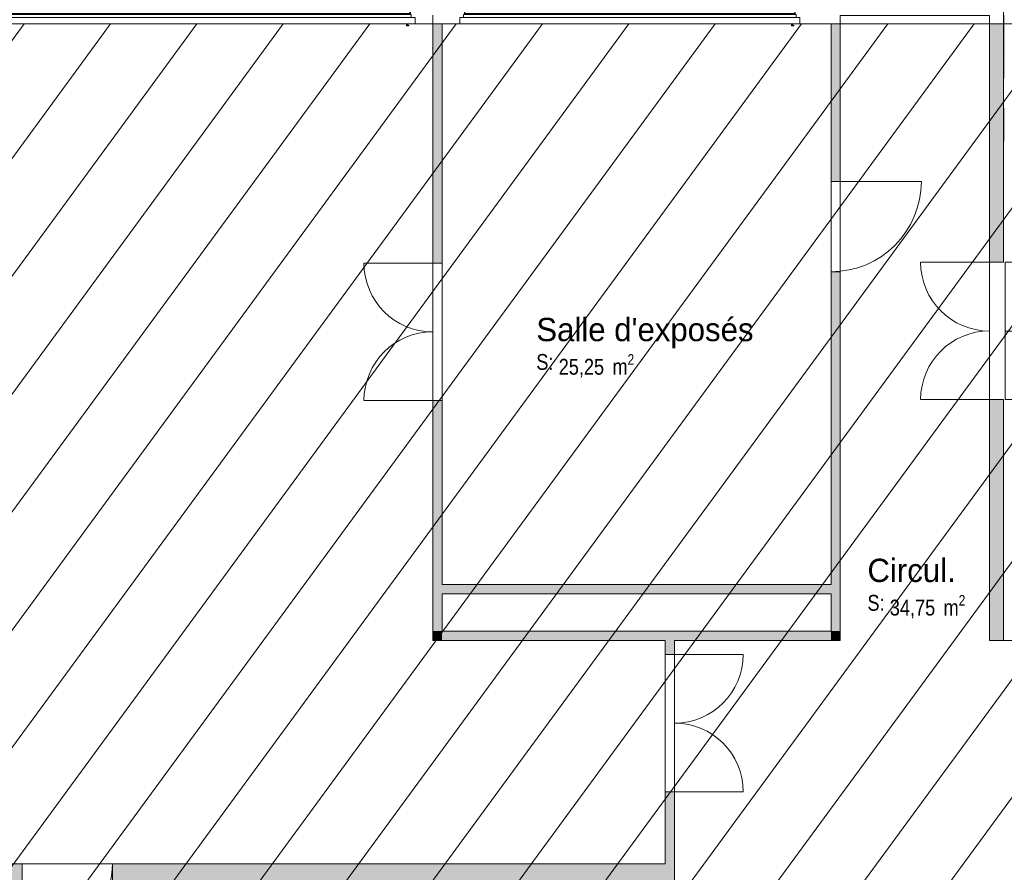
# Model space of a CAD drawing. Header units: millimetres. Extents: x -22000 to 226618, y -100134 to 72379.
# Tile 25 of 44: x 54507 to 65075, y -9390 to -235. Entities that reach past the tile are written whole.
import ezdxf
from ezdxf.enums import TextEntityAlignment as Align

# ---------------------------------------------------------------- set-up
doc = ezdxf.new("R2010")
doc.units = ezdxf.units.MM
doc.header["$MEASUREMENT"] = 0
doc.linetypes.add('Points tirets', pattern=[670.277762, 352.777767, -176.388884, 0, -141.111112])
doc.linetypes.add('Wipeout_Contour', pattern=[1000, 0, -1000])
for name, color, linetype in [('02-01 File _ Axe.Construction', 7, 'Continuous'), ('08-01 contour hachures', 7, 'Continuous'), ('A-AREA-____-OTLN.Modèle IFC', 7, 'Continuous'), ('A-DOOR-____-OTLN.Modèle IFC', 7, 'Continuous'), ('A-GLAZ-____-OTLN.Modèle IFC', 7, 'Continuous'), ('A-WALL-____-OTLN.Modèle IFC', 7, 'Continuous'), ('Marques de Zone ARCHICAD', 7, 'Continuous'), ('Portes ARCHICAD', 7, 'Continuous')]:
    doc.layers.add(name, color=color, linetype=linetype)
doc.styles.add('STYLE_GENERE_1', font='txt')
doc.styles.add('STYLE_GENERE_2', font='ARIALN.TTF')
doc.styles.add('STYLE_GENERE_4', font='txt')

# ---------------------------------------------------------------- blocks, each defined once
blk = doc.blocks.new('Salle d_exposés_SA_25_1', base_point=(61128, -3709))
at = {"layer": 'Marques de Zone ARCHICAD', "color": 7, "lineweight": 9, "insert": (60292, -3827), "char_height": 170, "attachment_point": 1, "style": 'STYLE_GENERE_2'}
blk.add_mtext('\\A1;{\\pql;\\pt0,100;\\fArial Narrow|b0|i0|c0|p34;25,25\\fArial Narrow|b0|i0|c0|p34;\\A1{\\H.66x;\\S^  ;}\\fArial Narrow|b0|i0|c0|p34; m\\fArial Narrow|b0|i0|c0|p34;\\A1{\\H.66x;\\S2^  ;}}', dxfattribs=at)
at = {"layer": 'Marques de Zone ARCHICAD', "color": 7, "lineweight": 9}
for tag, height, style, p in [('DUMMY_849', 250, 'STYLE_GENERE_1', (62203, -3363)), ('ROOM_NAME', 250, 'STYLE_GENERE_1', (60052, -3437)), ('calculatedAreaCode', 170, 'STYLE_GENERE_2', (60052, -3825))]:
    blk.add_attdef(tag, text='', height=height, dxfattribs=dict(at, style=style)).set_placement(p, align=Align.TOP_LEFT)
blk = doc.blocks.new('Circul._COU_38_1', base_point=(64115, -6295))
at = {"layer": 'Marques de Zone ARCHICAD', "color": 7, "lineweight": 9, "insert": (63846, -6413), "char_height": 170, "attachment_point": 1, "style": 'STYLE_GENERE_2'}
blk.add_mtext('\\A1;{\\pql;\\pt0,100;\\fArial Narrow|b0|i0|c0|p34;34,75\\fArial Narrow|b0|i0|c0|p34;\\A1{\\H.66x;\\S^  ;}\\fArial Narrow|b0|i0|c0|p34; m\\fArial Narrow|b0|i0|c0|p34;\\A1{\\H.66x;\\S2^  ;}}', dxfattribs=at)
at = {"layer": 'Marques de Zone ARCHICAD', "color": 7, "lineweight": 9}
for tag, height, style, p in [('ROOM_NAME', 250, 'STYLE_GENERE_1', (63606, -6023)), ('DUMMY_849', 250, 'STYLE_GENERE_1', (64504, -5949)), ('calculatedAreaCode', 170, 'STYLE_GENERE_2', (63606, -6411))]:
    blk.add_attdef(tag, text='', height=height, dxfattribs=dict(at, style=style)).set_placement(p, align=Align.TOP_LEFT)
blk = doc.blocks.new('Percement_4_1')
at = {"color": 254, "linetype": 'Wipeout_Contour', "lineweight": 0, "ltscale": 261049.408185}
blk.add_wipeout([(65085, -2840), (65085, -4315), (65235, -4315), (65235, -2840)], dxfattribs=at).dxf.layer = 'A-WALL-____-OTLN.Modèle IFC'
at = {"layer": 'A-WALL-____-OTLN.Modèle IFC', "color": 7, "linetype": 'Points tirets', "lineweight": 5}
blk.add_line((65435, -3578), (64885, -3578), dxfattribs=at)
at = {"layer": 'A-WALL-____-OTLN.Modèle IFC', "color": 7, "linetype": 'Continuous', "lineweight": 5, "flags": 128}
for points in [[(65085, -2840), (65085, -4315)], [(65235, -4315), (65235, -2840)]]:
    blk.add_lwpolyline(points, dxfattribs=at)
at = {"layer": 'A-WALL-____-OTLN.Modèle IFC', "color": 7, "linetype": 'Continuous', "lineweight": 13, "flags": 128}
for points in [[(65235, -2840), (65085, -2840)], [(65085, -4315), (65235, -4315)]]:
    blk.add_lwpolyline(points, dxfattribs=at)
blk = doc.blocks.new('Porte (Mur) 164[28]_1')
at = {"layer": 'Portes ARCHICAD', "color": 7, "linetype": 'Continuous', "lineweight": 5}
for p, q in [((58940, -2850), (58203, -2850)), ((58940, -4325), (58203, -4325))]:
    blk.add_line(p, q, dxfattribs=at)
for centre, start, end in [((58940, -2850), 180, 270), ((58940, -4325), 90, 180)]:
    blk.add_arc(centre, 738, start, end, dxfattribs=at)
blk = doc.blocks.new('Mur_46_1', base_point=(58990, -280))
at = {"layer": 'A-WALL-____-OTLN.Modèle IFC', "linetype": 'Continuous', "lineweight": 0, "true_color": 0xffffff}
for points in [[(58940, -280), (58940, -2850), (59040, -2850), (59040, -280)], [(59040, -6800), (59040, -4325), (58940, -4325), (58940, -6800)], [(59040, -6800), (58940, -6900), (59040, -6900)], [(58940, -6800), (58940, -6900), (59040, -6800)]]:
    blk.add_hatch(color=7, dxfattribs=at).paths.add_polyline_path(points)
at = {"layer": 'A-WALL-____-OTLN.Modèle IFC', "color": 7, "linetype": 'Continuous', "lineweight": 20}
for p, q in [((58940, -2850), (59040, -2850)), ((58940, -4325), (59040, -4325))]:
    blk.add_line(p, q, dxfattribs=at)
at = {"layer": 'A-WALL-____-OTLN.Modèle IFC', "color": 7, "linetype": 'Continuous', "lineweight": 20, "flags": 128}
for points in [[(58940, -280), (58940, -2850)], [(58940, -280), (59040, -280)], [(59040, -2850), (59040, -280)], [(58940, -4325), (58940, -6900)], [(59040, -6300), (59040, -4325)], [(59040, -6800), (59040, -6400)], [(58940, -6900), (59040, -6900)]]:
    blk.add_lwpolyline(points, dxfattribs=at)
at = {"layer": 'Portes ARCHICAD', "color": 7, "linetype": 'Continuous', "lineweight": 5}
blk.add_blockref('Porte (Mur) 164[28]_1', (0, 0), dxfattribs=at)
blk = doc.blocks.new('Mur_47_1', base_point=(58990, -6350))
at = {"layer": 'A-WALL-____-OTLN.Modèle IFC', "linetype": 'Continuous', "lineweight": 0, "true_color": 0xffffff}
blk.add_hatch(color=7, dxfattribs=at).paths.add_polyline_path([(59040, -6400), (63215, -6400), (63215, -6300), (59040, -6300)])
at = {"layer": 'A-WALL-____-OTLN.Modèle IFC', "color": 7, "linetype": 'Continuous', "lineweight": 20, "flags": 128}
for points in [[(63215, -6300), (59040, -6300)], [(59040, -6400), (63215, -6400)]]:
    blk.add_lwpolyline(points, dxfattribs=at)
blk = doc.blocks.new('Mur_48_1', base_point=(58990, -6850))
at = {"layer": 'A-WALL-____-OTLN.Modèle IFC', "linetype": 'Continuous', "lineweight": 0, "true_color": 0xffffff}
for points in [[(63215, -6800), (59040, -6800), (59040, -6900), (63215, -6900)], [(63215, -6800), (63315, -6900), (63315, -6800)], [(63215, -6900), (63315, -6900), (63215, -6800)]]:
    blk.add_hatch(color=7, dxfattribs=at).paths.add_polyline_path(points)
at = {"layer": 'A-WALL-____-OTLN.Modèle IFC', "color": 7, "linetype": 'Continuous', "lineweight": 20, "flags": 128}
for points in [[(63215, -6800), (59040, -6800)], [(63315, -6900), (63315, -6800)], [(59040, -6900), (61435, -6900)], [(61535, -6900), (63315, -6900)]]:
    blk.add_lwpolyline(points, dxfattribs=at)
blk = doc.blocks.new('Porte (Mur) 165[29]_1')
at = {"layer": 'Portes ARCHICAD', "color": 7, "linetype": 'Continuous', "lineweight": 5}
blk.add_line((63215, -1972), (64185, -1972), dxfattribs=at)
blk.add_arc((63215, -1972), 970, 270, 0, dxfattribs=at)
blk = doc.blocks.new('Mur_49_1', base_point=(63265, -6850))
at = {"layer": 'A-WALL-____-OTLN.Modèle IFC', "linetype": 'Continuous', "lineweight": 0, "true_color": 0xffffff}
for points in [[(63315, -1972), (63315, -280), (63215, -280), (63215, -1972)], [(63315, -6800), (63315, -2942), (63215, -2942), (63215, -6800)]]:
    blk.add_hatch(color=7, dxfattribs=at).paths.add_polyline_path(points)
at = {"layer": 'A-WALL-____-OTLN.Modèle IFC', "color": 7, "linetype": 'Continuous', "lineweight": 20}
for p, q in [((63315, -1972), (63215, -1972)), ((63315, -2942), (63215, -2942))]:
    blk.add_line(p, q, dxfattribs=at)
at = {"layer": 'A-WALL-____-OTLN.Modèle IFC', "color": 7, "linetype": 'Continuous', "lineweight": 20, "flags": 128}
for points in [[(63315, -280), (63215, -280)], [(63215, -280), (63215, -1972)], [(63315, -1972), (63315, -280)], [(63215, -2942), (63215, -6300)], [(63315, -6800), (63315, -2942)], [(63215, -6400), (63215, -6800)]]:
    blk.add_lwpolyline(points, dxfattribs=at)
at = {"layer": 'Portes ARCHICAD', "color": 7, "linetype": 'Continuous', "lineweight": 5}
blk.add_blockref('Porte (Mur) 165[29]_1', (0, 0), dxfattribs=at)
blk = doc.blocks.new('Porte (Mur) 167[31]_1')
at = {"layer": 'Portes ARCHICAD', "color": 7, "linetype": 'Continuous', "lineweight": 5}
for p, q in [((64915, -2840), (64178, -2840)), ((64915, -4315), (64178, -4315))]:
    blk.add_line(p, q, dxfattribs=at)
for centre, start, end in [((64915, -2840), 180, 270), ((64915, -4315), 90, 180)]:
    blk.add_arc(centre, 738, start, end, dxfattribs=at)
blk = doc.blocks.new('Mur_53_1', base_point=(64990, -280))
at = {"layer": 'A-WALL-____-OTLN.Modèle IFC', "linetype": 'Continuous', "lineweight": 0, "true_color": 0xffffff}
for points in [[(65065, -280), (64915, -280), (64915, -2840), (65065, -2840)], [(65065, -4315), (64915, -4315), (64915, -6900), (65065, -6900)]]:
    blk.add_hatch(color=7, dxfattribs=at).paths.add_polyline_path(points)
at = {"layer": 'A-WALL-____-OTLN.Modèle IFC', "color": 7, "linetype": 'Continuous', "lineweight": 20}
for p, q in [((64915, -2840), (65065, -2840)), ((64915, -4315), (65065, -4315))]:
    blk.add_line(p, q, dxfattribs=at)
at = {"layer": 'A-WALL-____-OTLN.Modèle IFC', "color": 7, "linetype": 'Continuous', "lineweight": 20, "flags": 128}
for points in [[(64915, -280), (64915, -2840)], [(65065, -280), (64915, -280)], [(65065, -2840), (65065, -280)], [(64915, -4315), (64915, -6900)], [(65065, -6900), (65065, -4315)], [(64915, -6900), (65065, -6900)]]:
    blk.add_lwpolyline(points, dxfattribs=at)
at = {"layer": 'Portes ARCHICAD', "color": 7, "linetype": 'Continuous', "lineweight": 5}
blk.add_blockref('Porte (Mur) 167[31]_1', (0, 0), dxfattribs=at)
blk = doc.blocks.new('Porte (Mur) 174[38]_1')
at = {"layer": 'Portes ARCHICAD', "color": 7, "linetype": 'Continuous', "lineweight": 5}
blk.add_line((54532, -9300), (54532, -10270), dxfattribs=at)
blk.add_arc((54532, -9300), 970, 270, 0, dxfattribs=at)
blk = doc.blocks.new('Mur_60_1', base_point=(41080, -9390))
at = {"layer": 'A-WALL-____-OTLN.Modèle IFC', "linetype": 'Continuous', "lineweight": 0, "true_color": 0xffffff}
for points in [[(51338, -9480), (54532, -9480), (54532, -9300), (51338, -9300)], [(61435, -9300), (55502, -9300), (55502, -9480), (61435, -9480)], [(61435, -9480), (61535, -9480), (61535, -9300)], [(61435, -9300), (61435, -9480), (61535, -9300)]]:
    blk.add_hatch(color=7, dxfattribs=at).paths.add_polyline_path(points)
at = {"layer": 'A-WALL-____-OTLN.Modèle IFC', "color": 7, "linetype": 'Continuous', "lineweight": 20}
for p, q in [((54532, -9480), (54532, -9300)), ((55502, -9480), (55502, -9300))]:
    blk.add_line(p, q, dxfattribs=at)
at = {"layer": 'A-WALL-____-OTLN.Modèle IFC', "color": 7, "linetype": 'Continuous', "lineweight": 20, "flags": 128}
for points in [[(54532, -9300), (51338, -9300)], [(61435, -9300), (55502, -9300)], [(61535, -9300), (61535, -9480)]]:
    blk.add_lwpolyline(points, dxfattribs=at)
at = {"layer": 'Portes ARCHICAD', "color": 7, "linetype": 'Continuous', "lineweight": 5}
blk.add_blockref('Porte (Mur) 174[38]_1', (0, 0), dxfattribs=at)
blk = doc.blocks.new('Porte (Mur) 189[53]_1')
at = {"layer": 'Portes ARCHICAD', "color": 7, "linetype": 'Continuous', "lineweight": 5}
for p, q in [((61535, -7050), (62273, -7050)), ((61535, -8525), (62273, -8525))]:
    blk.add_line(p, q, dxfattribs=at)
for centre, start, end in [((61535, -7050), 270, 0), ((61535, -8525), 0, 90)]:
    blk.add_arc(centre, 738, start, end, dxfattribs=at)
blk = doc.blocks.new('Mur_80_1', base_point=(61485, -9390))
at = {"layer": 'A-WALL-____-OTLN.Modèle IFC', "linetype": 'Continuous', "lineweight": 0, "true_color": 0xffffff}
for points in [[(61435, -7050), (61535, -7050), (61535, -6900), (61435, -6900)], [(61435, -9300), (61535, -9300), (61535, -8525), (61435, -8525)]]:
    blk.add_hatch(color=7, dxfattribs=at).paths.add_polyline_path(points)
at = {"layer": 'A-WALL-____-OTLN.Modèle IFC', "color": 7, "linetype": 'Continuous', "lineweight": 20}
for p, q in [((61535, -7050), (61435, -7050)), ((61535, -8525), (61435, -8525))]:
    blk.add_line(p, q, dxfattribs=at)
at = {"layer": 'A-WALL-____-OTLN.Modèle IFC', "color": 7, "linetype": 'Continuous', "lineweight": 20, "flags": 128}
for points in [[(61435, -6900), (61435, -7050)], [(61535, -7050), (61535, -6900)], [(61435, -8525), (61435, -9300)], [(61535, -9300), (61535, -8525)]]:
    blk.add_lwpolyline(points, dxfattribs=at)
at = {"layer": 'Portes ARCHICAD', "color": 7, "linetype": 'Continuous', "lineweight": 5}
blk.add_blockref('Porte (Mur) 189[53]_1', (0, 0), dxfattribs=at)
blk = doc.blocks.new('Mur 22[65]_1', base_point=(65065, -140))
at = {"layer": 'A-WALL-____-OTLN.Modèle IFC', "color": 7, "linetype": 'Continuous', "lineweight": 18}
for q in [(65065, 0), (40800, -280)]:
    blk.add_line((65065, -280), q, dxfattribs=at)
blk = doc.blocks.new('Elément Modèle 51[356]_1', base_point=(64015, 20))
at = {"layer": 'A-DOOR-____-OTLN.Modèle IFC', "color": 7, "linetype": 'Continuous', "lineweight": 18}
for p, q in [((64915, -190), (63315, -190)), ((63315, -190), (63315, -280)), ((64915, -190), (64915, -280)), ((64915, -280), (63315, -280))]:
    blk.add_line(p, q, dxfattribs=at)
blk = doc.blocks.new('Elément Modèle 61[360]_1', base_point=(53230, -640))
at = {"layer": 'A-GLAZ-____-OTLN.Modèle IFC', "color": 7, "linetype": 'Continuous', "lineweight": 18}
for p, q in [((53280, 14), (53280, 15)), ((53285, 15), (53280, 15)), ((53280, 11), (53280, 14)), ((53285, 14), (53280, 14)), ((53280, -170), (53280, 11)), ((53285, 15), (53285, 14)), ((58695, 15), (53285, 15)), ((53285, 14), (53285, 11)), ((53285, 11), (53285, -170)), ((58695, 14), (58695, 15)), ((58700, 15), (58695, 15)), ((58695, 11), (58695, 14)), ((58700, 14), (58695, 14)), ((58695, -170), (58695, 11)), ((58700, 15), (58700, 14)), ((58700, 14), (58700, 11)), ((58700, 11), (58700, -170)), ((53230, -280), (53230, -210)), ((53230, -210), (58750, -210)), ((53270, -210), (53270, -180)), ((53270, -180), (58710, -180)), ((53280, -180), (53280, -170)), ((58700, -170), (53280, -170)), ((58700, -170), (58700, -180)), ((58710, -180), (58710, -210)), ((58750, -210), (58750, -280)), ((58750, -280), (53230, -280)), ((58660, -280), (58660, -298)), ((58660, -298), (58663, -300)), ((58663, -300), (58679, -300)), ((58670, -295), (58670, -280)), ((58679, -295), (58670, -295)), ((58679, -295), (58683, -295)), ((58683, -300), (58679, -300)), ((58683, -295), (58685, -295)), ((58683, -300), (58683, -295)), ((58685, -300), (58683, -300)), ((58685, -295), (58685, -300))]:
    blk.add_line(p, q, dxfattribs=at)
blk = doc.blocks.new('Elément Modèle 93[365]_1', base_point=(59230, -640))
at = {"layer": 'A-GLAZ-____-OTLN.Modèle IFC', "color": 7, "linetype": 'Continuous', "lineweight": 18}
for p, q in [((59280, 14), (59280, 15)), ((59285, 15), (59280, 15)), ((59280, 11), (59280, 14)), ((59285, 14), (59280, 14)), ((59280, -170), (59280, 11)), ((59285, 15), (59285, 14)), ((62825, 15), (59285, 15)), ((59285, 14), (59285, 11)), ((59285, 11), (59285, -170)), ((62825, 14), (62825, 15)), ((62830, 15), (62825, 15)), ((62825, 11), (62825, 14)), ((62830, 14), (62825, 14)), ((62825, -170), (62825, 11)), ((62830, 15), (62830, 14)), ((62830, 14), (62830, 11)), ((62830, 11), (62830, -170)), ((59230, -280), (59230, -210)), ((59230, -210), (62880, -210)), ((59270, -210), (59270, -180)), ((59270, -180), (62840, -180)), ((59280, -180), (59280, -170)), ((62830, -170), (59280, -170)), ((62830, -170), (62830, -180)), ((62840, -180), (62840, -210)), ((62880, -210), (62880, -280)), ((62880, -280), (59230, -280)), ((62790, -280), (62790, -298)), ((62790, -298), (62793, -300)), ((62793, -300), (62809, -300)), ((62800, -295), (62800, -280)), ((62809, -295), (62800, -295)), ((62809, -295), (62813, -295)), ((62813, -300), (62809, -300)), ((62813, -295), (62815, -295)), ((62813, -300), (62813, -295)), ((62815, -300), (62813, -300)), ((62815, -295), (62815, -300))]:
    blk.add_line(p, q, dxfattribs=at)
blk = doc.blocks.new('Marque grille standard[388]_1', base_point=(58940, -31547))
at = {"layer": '02-01 File _ Axe.Construction', "color": 7, "linetype": 'Points tirets', "lineweight": 5}
for p, q in [((58940, -538), (58940, 462)), ((58940, -1538), (58940, -538))]:
    blk.add_line(p, q, dxfattribs=at)
blk.add_point((58940, -538), dxfattribs=at)
blk.add_point((58940, -538), dxfattribs=at)
at = {"layer": '02-01 File _ Axe.Construction', "color": 7, "lineweight": 9, "style": 'STYLE_GENERE_4'}
for tag, p in [('AC_MarkerText_1_1', (58940, 1137)), ('AC_MarkerText_1_0', (58940, -31872))]:
    blk.add_attdef(tag, text='', height=350, rotation=360, dxfattribs=at).set_placement(p, align=Align.TOP_CENTER)
blk = doc.blocks.new('Marque grille standard[389]_1', base_point=(65070, -31547))
at = {"layer": '02-01 File _ Axe.Construction', "color": 7, "linetype": 'Points tirets', "lineweight": 5}
for p, q in [((65070, -538), (65070, 462)), ((65070, -1538), (65070, -538))]:
    blk.add_line(p, q, dxfattribs=at)
blk.add_point((65070, -538), dxfattribs=at)
blk.add_point((65070, -538), dxfattribs=at)
at = {"layer": '02-01 File _ Axe.Construction', "color": 7, "lineweight": 9, "style": 'STYLE_GENERE_4'}
for tag, p in [('AC_MarkerText_1_1', (65070, 1137)), ('AC_MarkerText_1_0', (65070, -31872))]:
    blk.add_attdef(tag, text='', height=350, rotation=360, dxfattribs=at).set_placement(p, align=Align.TOP_CENTER)

msp = doc.modelspace()

# ---------------------------------------------------------------- linework, layer by layer
at = {"layer": 'A-AREA-____-OTLN.Modèle IFC', "color": 7, "linetype": 'Continuous', "lineweight": 0, "true_color": 0xfdf5ec, "flags": 128}
for points in [[(58940, -6350), (58940, -280), (45440, -280), (45440, -7250), (45440, -9300), (46990, -9300), (49990, -9300), (53340, -9300), (58850, -9300), (61435, -9300), (61435, -6900), (58940, -6900)], [(59040, -6300), (63215, -6300), (63215, -280), (59040, -280)]]:
    msp.add_lwpolyline(points, close=True, dxfattribs=at)
msp.add_lwpolyline([(63315, -6900), (61535, -6900), (61535, -9390), (61535, -10620, -0.39948), (63313, -12310), (65087, -12310, -0.3995), (66865, -10620), (66865, -9390), (66865, -6900), (64915, -6900), (64915, -6850), (64915, -280), (63315, -280), (63315, -6350)], format="xyb", close=True, dxfattribs=at)

# ---------------------------------------------------------------- block references
at = {"layer": '02-01 File _ Axe.Construction', "color": 7, "linetype": 'Continuous', "lineweight": 9}
msp.add_blockref('Marque grille standard[388]_1', (58940, -31547), dxfattribs=at)
at = {"layer": 'A-AREA-____-OTLN.Modèle IFC', "color": 7, "linetype": 'Continuous', "lineweight": 9}
for name, p, values in [('Salle d_exposés_SA_25_1', (61128, -3709), {'ROOM_NAME': "Salle d'exposés", 'calculatedAreaCode': 'S: '}), ('Circul._COU_38_1', (64115, -6295), {'ROOM_NAME': 'Circul.', 'calculatedAreaCode': 'S: '})]:
    msp.add_blockref(name, p, dxfattribs=at).add_auto_attribs(values)
at = {"layer": 'A-DOOR-____-OTLN.Modèle IFC', "color": 7, "linetype": 'Continuous', "lineweight": 18}
msp.add_blockref('Elément Modèle 51[356]_1', (64015, 20), dxfattribs=at)
at = {"layer": 'A-GLAZ-____-OTLN.Modèle IFC', "color": 7, "linetype": 'Continuous', "lineweight": 18}
for name, p in [('Elément Modèle 61[360]_1', (53230, -640)), ('Elément Modèle 93[365]_1', (59230, -640))]:
    msp.add_blockref(name, p, dxfattribs=at)
at = {"layer": 'A-WALL-____-OTLN.Modèle IFC', "color": 7, "linetype": 'Continuous', "lineweight": 18}
msp.add_blockref('Mur 22[65]_1', (65065, -140), dxfattribs=at)
at = {"layer": 'A-WALL-____-OTLN.Modèle IFC', "color": 7, "lineweight": 20}
for name, p in [('Mur_46_1', (58990, -280)), ('Mur_49_1', (63265, -6850)), ('Mur_47_1', (58990, -6350)), ('Mur_48_1', (58990, -6850)), ('Mur_80_1', (61485, -9390)), ('Mur_60_1', (41080, -9390))]:
    msp.add_blockref(name, p, dxfattribs=at)

# ---------------------------------------------------------------- next in the draw order: block references
at = {"layer": 'A-WALL-____-OTLN.Modèle IFC', "color": 7, "linetype": 'Continuous', "lineweight": 9}
msp.add_blockref('Percement_4_1', (0, 0), dxfattribs=at)

# ---------------------------------------------------------------- next in the draw order: hatches: boundary and pattern name
at = {"layer": '08-01 contour hachures', "linetype": 'Continuous', "lineweight": 9}
h = msp.add_hatch(dxfattribs=at)
h.set_pattern_fill('Briques_terre_cuite__ext_56', style=0, pattern_type=2)
h.set_pattern_definition([(53.7682, (43061.8, -7110.4), (-463.491, 632.545), [])])
h.paths.add_polyline_path([(280, -280), (36100, -280), (36100, -9480), (41080, -9480), (41080, -280), (82598, -280), (85886, -14000), (66718, -14000), (66534, -13965), (66285, -13891), (66104, -13807), (65957, -13717), (65793, -13588), (65671, -13465), (65534, -13288), (65443, -13134), (65379, -12994), (65339, -12882), (65311, -12782), (65291, -12685), (65275, -12582), (65268, -12503), (65268, -12310), (63133, -12313), (63134, -12441), (63127, -12559), (63106, -12703), (63082, -12807), (63040, -12944), (62980, -13087), (62930, -13197), (62871, -13281), (62800, -13380), (62690, -13508), (62552, -13635), (62379, -13759), (62272, -13820), (62097, -13898), (61959, -13943), (61677, -14000), (14880, -14000), (14566, -13811), (14375, -13632), (14169, -13373), (14050, -13159), (13993, -13023), (13948, -12888), (13914, -12785), (13901, -12675), (13888, -12569), (13883, -12497), (13868, -12296), (12095, -12301), (12097, -12326), (12096, -12490), (12078, -12654), (11998, -12958), (11846, -13264), (11554, -13603), (11416, -13711), (11254, -13811), (10777, -13976), (280, -14000)])

# ---------------------------------------------------------------- next in the draw order: linework, layer by layer
at = {"layer": '08-01 contour hachures', "color": 7, "linetype": 'Continuous', "lineweight": 9, "flags": 128}
msp.add_lwpolyline([(280, -280), (36100, -280), (36100, -9480), (41080, -9480), (41080, -280), (82598, -280)], dxfattribs=at)

# ---------------------------------------------------------------- next in the draw order: block references
at = {"layer": '02-01 File _ Axe.Construction', "color": 7, "linetype": 'Continuous', "lineweight": 9}
msp.add_blockref('Marque grille standard[389]_1', (65070, -31547), dxfattribs=at)
at = {"layer": 'A-WALL-____-OTLN.Modèle IFC', "color": 7, "lineweight": 20}
msp.add_blockref('Mur_53_1', (64990, -280), dxfattribs=at)

doc.saveas('drawing.dxf')
